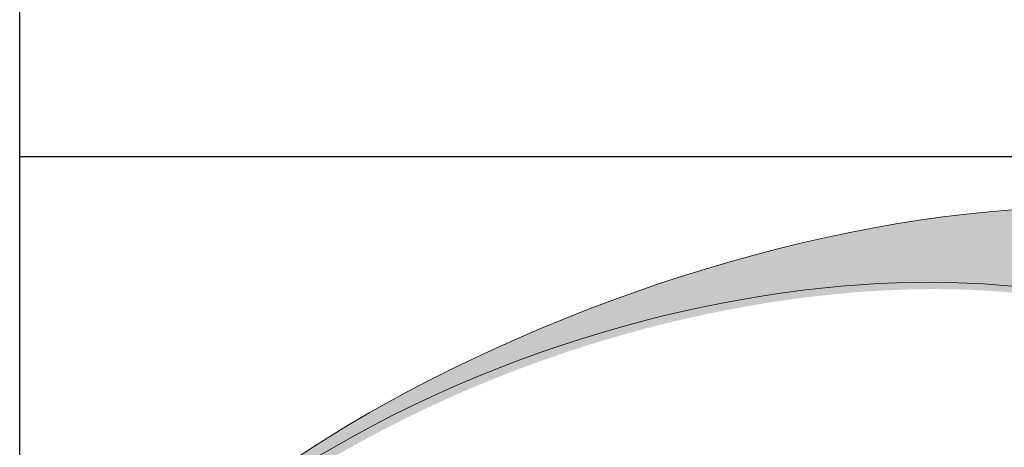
# Paper-space layout 'A0' of a CAD drawing. Header units: metres. Extents: x 0 to 1300, y 0 to 841.
# Tile 5 of 256: x 989 to 1012, y 89 to 99. Entities that reach past the tile are written whole.
import ezdxf

# ---------------------------------------------------------------- set-up
doc = ezdxf.new("R2010")
doc.units = ezdxf.units.M
doc.layers.add('X-XX-AL-TEKENBLAD_TITELBLOK-G', color=7, linetype='Continuous', lineweight=25)

# ---------------------------------------------------------------- blocks, each defined once
blk = doc.blocks.new('logo Drechtsteden-IBD')
at = {"layer": 'X-XX-AL-TEKENBLAD_TITELBLOK-G', "true_color": 0x00a994}
h = blk.add_hatch(color=134, dxfattribs=at)
h.dxf.hatch_style = 2
edge = h.paths.add_edge_path()
edge.add_spline(control_points=[(34.358, 19.164), (30.935, 27.809), (13.47, 23.628), (5.135, 17.257), (5.135, 17.257), (5.475, 17.278), (5.475, 17.278), (15.182, 23.971), (28.085, 23.343), (28.791, 19.159), (28.791, 19.159), (34.358, 19.164), (34.358, 19.164)], knot_values=[0, 0, 0, 0, 1, 1, 1, 2, 2, 2, 3, 3, 3, 4, 4, 4, 4], degree=3, periodic=0)
at = {"layer": 'X-XX-AL-TEKENBLAD_TITELBLOK-G', "true_color": 0x005299}
h = blk.add_hatch(color=154, dxfattribs=at)
h.dxf.hatch_style = 2
edge = h.paths.add_edge_path()
edge.add_spline(control_points=[(34.477, 19.005), (31.054, 27.649), (13.589, 23.469), (5.254, 17.098), (5.254, 17.098), (5.593, 17.118), (5.593, 17.118), (15.3, 23.811), (28.204, 23.183), (28.91, 18.999), (28.91, 18.999), (34.477, 19.005), (34.477, 19.005)], knot_values=[0, 0, 0, 0, 1, 1, 1, 2, 2, 2, 3, 3, 3, 4, 4, 4, 4], degree=3, periodic=0)
at = {"layer": 'X-XX-AL-TEKENBLAD_TITELBLOK-G', "lineweight": 0}
blk.add_open_spline([(34.358, 19.164), (30.935, 27.809), (13.47, 23.628), (5.135, 17.257), (5.135, 17.257), (5.474, 17.278), (5.474, 17.278), (15.182, 23.971), (28.085, 23.343), (28.791, 19.158), (28.791, 19.158), (34.358, 19.164), (34.358, 19.164)], degree=3, knots=[0, 0, 0, 0, 1, 1, 1, 2, 2, 2, 3, 3, 3, 4, 4, 4, 4], dxfattribs=at)

psp = doc.layouts.new('A0')

# ---------------------------------------------------------------- linework, layer by layer
at = {"layer": 'X-XX-AL-TEKENBLAD_TITELBLOK-G'}
psp.add_line((988.992, 96.105), (988.992, 830.99), dxfattribs=at)
psp.add_lwpolyline([(988.992, 9.99), (988.992, 96.105), (1179.002, 96.105)], dxfattribs=at)

# ---------------------------------------------------------------- block references
psp.add_blockref('logo Drechtsteden-IBD', (989.003, 70.854), dxfattribs=at)

doc.saveas('drawing.dxf')
